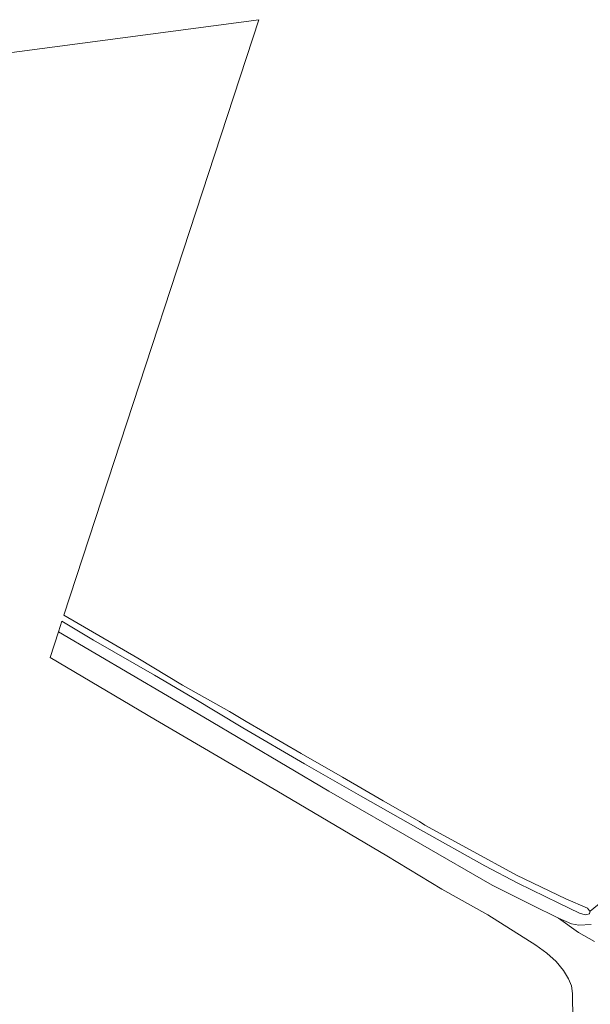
# Model space of a CAD drawing. Extents: x 196936 to 200438, y 361224 to 364196.
# Tile 4 of 256: x 197250 to 197331, y 362077 to 362217. Entities that reach past the tile are written whole.
import ezdxf

# ---------------------------------------------------------------- set-up
doc = ezdxf.new("R2010")
doc.units = 0
for name, color, linetype, lineweight in [('B-ME-GR-BOUWLAND_AKKERBOUW-GV', 80, 'Continuous', 13), ('B-ME-GR-GRAS-GV', 60, 'Continuous', 13), ('B-ME-VH-ONVERHARD-GV', 252, 'Continuous', 18), ('B-ME-VH-VERHARDING_ASFALT-GV', 252, 'Continuous', 18)]:
    doc.layers.add(name, color=color, linetype=linetype, lineweight=lineweight)

msp = doc.modelspace()

# ---------------------------------------------------------------- linework, layer by layer
at = {"layer": 'B-ME-GR-BOUWLAND_AKKERBOUW-GV'}
msp.add_polyline3d([(197333.416, 362092.644, 19.808), (197331.077, 362090.725, 19.852), (197331.014, 362090.796, 19.856), (197330.705, 362091.139, 19.876), (197327.654, 362092.484, 19.892), (197320.644, 362095.825, 19.872), (197314.034, 362099.426, 19.904), (197307.616, 362102.975, 19.971), (197306.862, 362103.494, 20.027), (197301.691, 362106.405, 20.023), (197295.926, 362109.759, 20.082), (197290.049, 362113.127, 20.185), (197282.234, 362117.699, 20.249), (197279.895, 362119.096, 20.3), (197273.22, 362122.847, 20.392), (197266.836, 362126.674, 20.499), (197256.357, 362132.824, 20.692), (197284.063, 362217.471, 20.777), (197144.081, 362198.907, 21.072)], dxfattribs=at)
at = {"layer": 'B-ME-GR-GRAS-GV'}
msp.add_polyline3d([(197331.241, 362088.816, 19.761), (197329.501, 362088.756, 19.753), (197328.463, 362088.942, 19.753), (197326.608, 362089.735, 19.773), (197322.767, 362091.615, 19.859), (197317.202, 362094.439, 19.93), (197306.992, 362100.305, 20.106), (197293.973, 362107.81, 20.192), (197276.216, 362118.286, 20.357), (197255.579, 362130.447, 20.691), (197256.075, 362131.962, 20.707), (197260.577, 362129.242, 20.629), (197269.247, 362124.279, 20.471), (197274.612, 362121.117, 20.388), (197281.781, 362116.796, 20.273), (197290.517, 362111.683, 20.217), (197298.475, 362107.121, 20.082), (197306.993, 362102.291, 19.928), (197316.125, 362097.185, 19.833), (197320.813, 362094.701, 19.805), (197326.673, 362091.873, 19.813), (197329.599, 362090.43, 19.88), (197330.388, 362090.19, 19.872), (197331.004, 362090.367, 19.86), (197331.044, 362090.561, 19.856), (197331.077, 362090.725, 19.852), (197333.416, 362092.644, 19.808)], dxfattribs=at)
at = {"layer": 'B-ME-VH-ONVERHARD-GV'}
msp.add_polyline3d([(197331.72, 362086.391, 19.731), (197329.421, 362087.67, 19.731), (197326.608, 362089.735, 19.773), (197328.463, 362088.942, 19.753), (197329.501, 362088.756, 19.753), (197331.241, 362088.816, 19.761)], dxfattribs=at)
at = {"layer": 'B-ME-VH-VERHARDING_ASFALT-GV'}
msp.add_polyline3d([(197328.646, 362076.382, 19.857), (197328.589, 362077.94, 19.873), (197328.611, 362079.008, 19.857), (197328.466, 362080.098, 19.857), (197328.03, 362081.111, 19.841), (197327.306, 362082.302, 19.817), (197326.256, 362083.59, 19.786), (197324.963, 362084.739, 19.762), (197323.361, 362085.9, 19.782), (197316.548, 362090.225, 19.857), (197310.015, 362093.867, 19.96), (197302.207, 362098.572, 20.039), (197286.608, 362107.852, 20.276), (197269.365, 362117.945, 20.427), (197254.389, 362126.809, 20.741), (197255.579, 362130.447, 20.691), (197276.216, 362118.286, 20.357), (197293.973, 362107.81, 20.192), (197306.992, 362100.305, 20.106), (197317.202, 362094.439, 19.93), (197322.767, 362091.615, 19.859), (197326.608, 362089.735, 19.773), (197329.421, 362087.67, 19.731), (197331.72, 362086.391, 19.731)], dxfattribs=at)

doc.saveas('drawing.dxf')
